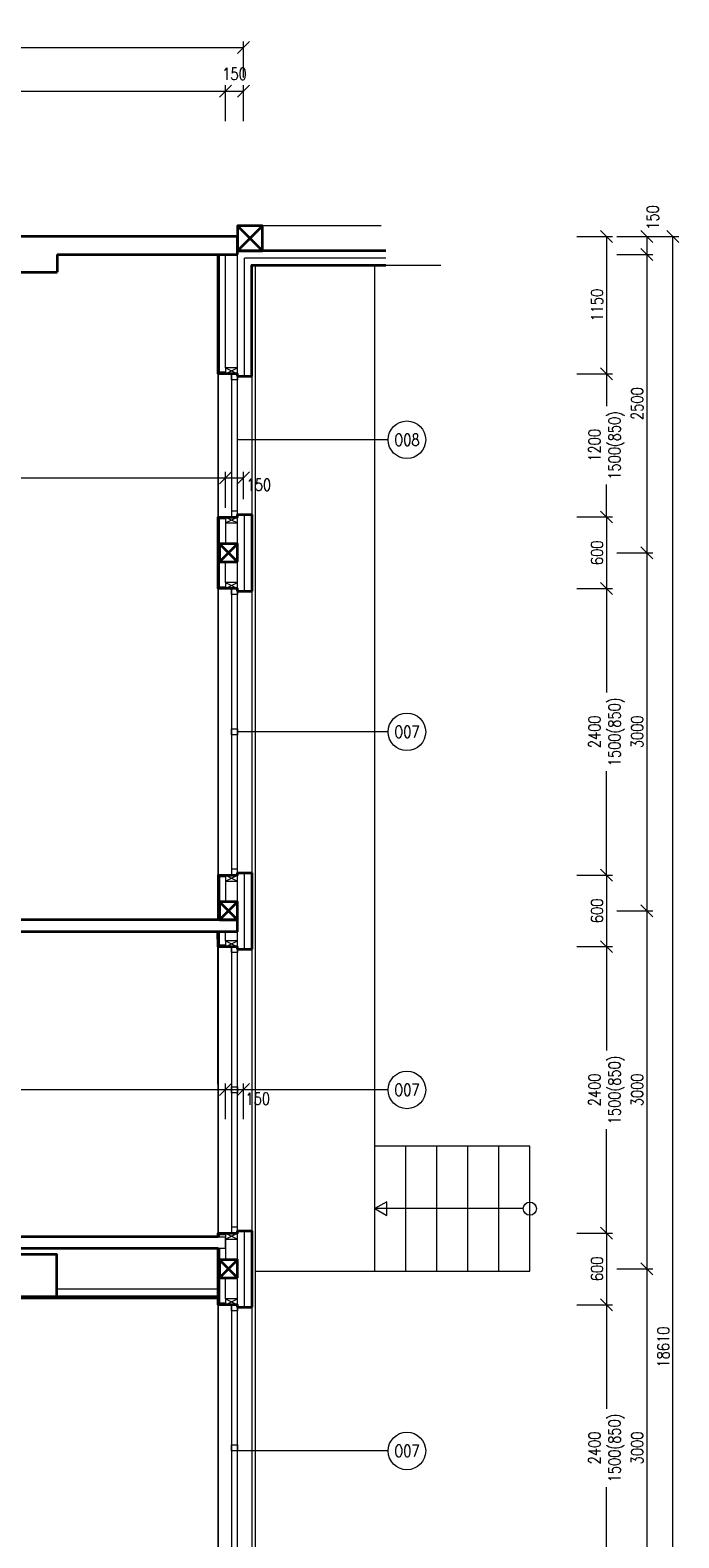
# Model space of a CAD drawing. Header units: millimetres. Extents: x -485339 to 350584, y -1189936 to 0.
# Tile 100 of 256: x -61512 to -56076, y -1149359 to -1136727. Entities that reach past the tile are written whole.
import ezdxf
from ezdxf.enums import TextEntityAlignment as Align

# ---------------------------------------------------------------- set-up
doc = ezdxf.new("R2010")
doc.units = ezdxf.units.MM
doc.header["$LTSCALE"] = 10
doc.layers.get('Defpoints').update_dxf_attribs({"color": 201})
for name, color, linetype, lineweight in [('N_okna', 10, 'Continuous', 18), ('N_okna_konst_prof', 10, 'Continuous', 18), ('N_popis_otvory', 10, 'Continuous', 18), ('N_čáry_obrys', 10, 'Continuous', 35), ('N_čáry_obv.plášt', 212, 'Continuous', 18), ('N_čáry_obv.plášt_obrys', 212, 'Continuous', 35), ('N_čáry_plné', 10, 'Continuous', 18), ('St_kóty', 132, 'Continuous', 18), ('St_lehký obvodový plášť', 152, 'Continuous', 18), ('St_sloupy_opláštění_půdorys', 25, 'Continuous', 35), ('St_čáry_obrys', 5, 'Continuous', 35), ('St_čáry_plné', 250, 'Continuous', 18)]:
    doc.layers.add(name, color=color, linetype=linetype, lineweight=lineweight)
doc.layers.add('St_plocha_místn', color=140, linetype='Continuous', lineweight=18, plot=False)
doc.styles.get("Standard").update_dxf_attribs({"font": 'simplex.shx', "width": 0.8})
doc.linetypes.add('ZIGZAG', pattern='A,0.00254,-5.08,[131,ltypeshp.shx,S=5.08,R=0,X=-5.08,Y=0],-10.16,[131,ltypeshp.shx,S=5.08,R=180,X=5.08,Y=0],-5.08', length=20.32254)
doc.dimstyles.new('stavebníM50 vnitřní', dxfattribs={"dimtxt": 100, "dimasz": 100, "dimexe": 50, "dimexo": 100, "dimgap": 30, "dimtad": 1, "dimdec": 0, "dimtxsty": 'Standard', "dimblk": 'OBLIQUE', "dimcen": 2.5, "dimclrd": 256, "dimclre": 256, "dimclrt": 256, "dimadec": 0, "dimazin": 0, "dimtfac": 1, "dimtdec": 0, "dimtmove": 2, "dimatfit": 2, "dimldrblk": 'OBLIQUE', "dimfxl": 250, "dimfxlon": 1, "dimlwd": -1, "dimlwe": -1, "dimarcsym": 0})

# ---------------------------------------------------------------- blocks, each defined once
blk = doc.blocks.new('G$CBB62DE26')
at = {"layer": 'St_sloupy_opláštění_půdorys', "color": 0, "ltscale": 2}
blk.add_lwpolyline([(-75, -150), (75, -150), (75, 0), (-75, 0)], close=True, dxfattribs=at)
for points in [[(-75, 0), (75, -150)], [(75, 0), (-75, -150)]]:
    blk.add_lwpolyline(points, dxfattribs=at)
blk = doc.blocks.new('_OBLIQUE')
at = {"color": 0, "linetype": 'ByBlock'}
blk.add_line((-0.5, -0.5), (0.5, 0.5), dxfattribs=at)
blk = doc.blocks.new('*D6506')
at = {"layer": 'Defpoints', "color": 0}
for p in [(-58928, -1138456), (-58928, -1139606), (-56682, -1139606)]:
    blk.add_point(p, dxfattribs=at)
at = {"layer": 'St_kóty'}
for p, q in [((-56932, -1138456), (-56632, -1138456)), ((-56682, -1138456), (-56682, -1139606)), ((-56932, -1139606), (-56632, -1139606))]:
    blk.add_line(p, q, dxfattribs=at)
at = {"layer": 'St_kóty', "linetype": 'ByBlock', "xscale": 100, "yscale": 100, "zscale": 100}
for p, rotation in [((-56682, -1138456), 90), ((-56682, -1139606), 270)]:
    blk.add_blockref('_OBLIQUE', p, dxfattribs=dict(at, rotation=rotation))
at = {"layer": 'St_kóty', "insert": (-56762, -1139031), "char_height": 100, "attachment_point": 5, "rotation": 90}
blk.add_mtext('1150', dxfattribs=at)
blk = doc.blocks.new('*D6507')
at = {"layer": 'Defpoints', "color": 0}
for p in [(-58903, -1143806), (-58903, -1144406), (-56682, -1144406)]:
    blk.add_point(p, dxfattribs=at)
at = {"layer": 'St_kóty'}
for p, q in [((-56932, -1143806), (-56632, -1143806)), ((-56682, -1143806), (-56682, -1144406)), ((-56932, -1144406), (-56632, -1144406))]:
    blk.add_line(p, q, dxfattribs=at)
at = {"layer": 'St_kóty', "linetype": 'ByBlock', "xscale": 100, "yscale": 100, "zscale": 100}
for p, rotation in [((-56682, -1143806), 90), ((-56682, -1144406), 270)]:
    blk.add_blockref('_OBLIQUE', p, dxfattribs=dict(at, rotation=rotation))
at = {"layer": 'St_kóty', "insert": (-56762, -1144106), "char_height": 100, "attachment_point": 5, "rotation": 90}
blk.add_mtext('600', dxfattribs=at)
blk = doc.blocks.new('*D6508')
at = {"layer": 'Defpoints', "color": 0}
for p in [(-58903, -1144406), (-58903, -1146806), (-56682, -1146806)]:
    blk.add_point(p, dxfattribs=at)
at = {"layer": 'St_kóty'}
for p, q in [((-56932, -1144406), (-56632, -1144406)), ((-56682, -1144406), (-56682, -1145277)), ((-56682, -1146806), (-56682, -1145935)), ((-56932, -1146806), (-56632, -1146806))]:
    blk.add_line(p, q, dxfattribs=at)
at = {"layer": 'St_kóty', "linetype": 'ByBlock', "xscale": 100, "yscale": 100, "zscale": 100}
for p, rotation in [((-56682, -1144406), 90), ((-56682, -1146806), 270)]:
    blk.add_blockref('_OBLIQUE', p, dxfattribs=dict(at, rotation=rotation))
at = {"layer": 'St_kóty', "insert": (-56682, -1145606), "char_height": 100, "attachment_point": 5, "rotation": 90}
blk.add_mtext('2400\\P1500(850)', dxfattribs=at)
blk = doc.blocks.new('*D6509')
at = {"layer": 'Defpoints', "color": 0}
for p in [(-58903, -1146806), (-58903, -1147406), (-56682, -1147406)]:
    blk.add_point(p, dxfattribs=at)
at = {"layer": 'St_kóty'}
for p, q in [((-56932, -1146806), (-56632, -1146806)), ((-56682, -1146806), (-56682, -1147406)), ((-56932, -1147406), (-56632, -1147406))]:
    blk.add_line(p, q, dxfattribs=at)
at = {"layer": 'St_kóty', "linetype": 'ByBlock', "xscale": 100, "yscale": 100, "zscale": 100}
for p, rotation in [((-56682, -1146806), 90), ((-56682, -1147406), 270)]:
    blk.add_blockref('_OBLIQUE', p, dxfattribs=dict(at, rotation=rotation))
at = {"layer": 'St_kóty', "insert": (-56762, -1147106), "char_height": 100, "attachment_point": 5, "rotation": 90}
blk.add_mtext('600', dxfattribs=at)
blk = doc.blocks.new('*D6513')
at = {"layer": 'Defpoints', "color": 0}
for p in [(-58928, -1139606), (-59750, -1140806), (-56682, -1140806)]:
    blk.add_point(p, dxfattribs=at)
at = {"layer": 'St_kóty'}
for p, q in [((-56932, -1139606), (-56632, -1139606)), ((-56682, -1139606), (-56682, -1139877)), ((-56682, -1140806), (-56682, -1140535)), ((-56932, -1140806), (-56632, -1140806))]:
    blk.add_line(p, q, dxfattribs=at)
at = {"layer": 'St_kóty', "linetype": 'ByBlock', "xscale": 100, "yscale": 100, "zscale": 100}
for p, rotation in [((-56682, -1139606), 90), ((-56682, -1140806), 270)]:
    blk.add_blockref('_OBLIQUE', p, dxfattribs=dict(at, rotation=rotation))
at = {"layer": 'St_kóty', "insert": (-56682, -1140206), "char_height": 100, "attachment_point": 5, "rotation": 90}
blk.add_mtext('1200\\P1500(850)', dxfattribs=at)
blk = doc.blocks.new('*D6514')
at = {"layer": 'Defpoints', "color": 0}
for p in [(-59750, -1140806), (-59750, -1141406), (-56682, -1141406)]:
    blk.add_point(p, dxfattribs=at)
at = {"layer": 'St_kóty'}
for p, q in [((-56932, -1140806), (-56632, -1140806)), ((-56682, -1140806), (-56682, -1141406)), ((-56932, -1141406), (-56632, -1141406))]:
    blk.add_line(p, q, dxfattribs=at)
at = {"layer": 'St_kóty', "linetype": 'ByBlock', "xscale": 100, "yscale": 100, "zscale": 100}
for p, rotation in [((-56682, -1140806), 90), ((-56682, -1141406), 270)]:
    blk.add_blockref('_OBLIQUE', p, dxfattribs=dict(at, rotation=rotation))
at = {"layer": 'St_kóty', "insert": (-56762, -1141106), "char_height": 100, "attachment_point": 5, "rotation": 90}
blk.add_mtext('600', dxfattribs=at)
blk = doc.blocks.new('*D6515')
at = {"layer": 'Defpoints', "color": 0}
for p in [(-59750, -1141406), (-59750, -1143806), (-56682, -1143806)]:
    blk.add_point(p, dxfattribs=at)
at = {"layer": 'St_kóty'}
for p, q in [((-56932, -1141406), (-56632, -1141406)), ((-56682, -1141406), (-56682, -1142277)), ((-56682, -1143806), (-56682, -1142935)), ((-56932, -1143806), (-56632, -1143806))]:
    blk.add_line(p, q, dxfattribs=at)
at = {"layer": 'St_kóty', "linetype": 'ByBlock', "xscale": 100, "yscale": 100, "zscale": 100}
for p, rotation in [((-56682, -1141406), 90), ((-56682, -1143806), 270)]:
    blk.add_blockref('_OBLIQUE', p, dxfattribs=dict(at, rotation=rotation))
at = {"layer": 'St_kóty', "insert": (-56682, -1142606), "char_height": 100, "attachment_point": 5, "rotation": 90}
blk.add_mtext('2400\\P1500(850)', dxfattribs=at)
blk = doc.blocks.new('*D6516')
at = {"layer": 'Defpoints', "color": 0}
for p in [(-58903, -1147406), (-59750, -1149806), (-56682, -1149806)]:
    blk.add_point(p, dxfattribs=at)
at = {"layer": 'St_kóty'}
for p, q in [((-56932, -1147406), (-56632, -1147406)), ((-56682, -1147406), (-56682, -1148277)), ((-56682, -1149806), (-56682, -1148935)), ((-56932, -1149806), (-56632, -1149806))]:
    blk.add_line(p, q, dxfattribs=at)
at = {"layer": 'St_kóty', "linetype": 'ByBlock', "xscale": 100, "yscale": 100, "zscale": 100}
for p, rotation in [((-56682, -1147406), 90), ((-56682, -1149806), 270)]:
    blk.add_blockref('_OBLIQUE', p, dxfattribs=dict(at, rotation=rotation))
at = {"layer": 'St_kóty', "insert": (-56682, -1148606), "char_height": 100, "attachment_point": 5, "rotation": 90}
blk.add_mtext('2400\\P1500(850)', dxfattribs=at)
blk = doc.blocks.new('*D6519')
at = {"layer": 'Defpoints', "color": 0}
for p in [(-59775, -1138456), (-59775, -1138606), (-56345, -1138606)]:
    blk.add_point(p, dxfattribs=at)
at = {"layer": 'St_kóty'}
for p, q in [((-56595, -1138456), (-56295, -1138456)), ((-56345, -1138456), (-56345, -1138606)), ((-56595, -1138606), (-56295, -1138606))]:
    blk.add_line(p, q, dxfattribs=at)
at = {"layer": 'St_kóty', "linetype": 'ByBlock', "xscale": 100, "yscale": 100, "zscale": 100}
for p, rotation in [((-56345, -1138456), 90), ((-56345, -1138606), 270)]:
    blk.add_blockref('_OBLIQUE', p, dxfattribs=dict(at, rotation=rotation))
at = {"layer": 'St_kóty', "insert": (-56295, -1138297), "char_height": 100, "attachment_point": 5, "rotation": 90}
blk.add_mtext('150', dxfattribs=at)
blk = doc.blocks.new('*D6520')
at = {"layer": 'Defpoints', "color": 0}
for p in [(-59775, -1138606), (-59925, -1141106), (-56345, -1141106)]:
    blk.add_point(p, dxfattribs=at)
at = {"layer": 'St_kóty'}
for p, q in [((-56595, -1138606), (-56295, -1138606)), ((-56345, -1138606), (-56345, -1141106)), ((-56595, -1141106), (-56295, -1141106))]:
    blk.add_line(p, q, dxfattribs=at)
at = {"layer": 'St_kóty', "linetype": 'ByBlock', "xscale": 100, "yscale": 100, "zscale": 100}
for p, rotation in [((-56345, -1138606), 90), ((-56345, -1141106), 270)]:
    blk.add_blockref('_OBLIQUE', p, dxfattribs=dict(at, rotation=rotation))
at = {"layer": 'St_kóty', "insert": (-56425, -1139856), "char_height": 100, "attachment_point": 5, "rotation": 90}
blk.add_mtext('2500', dxfattribs=at)
blk = doc.blocks.new('*D6521')
at = {"layer": 'Defpoints', "color": 0}
for p in [(-59925, -1141106), (-59925, -1144106), (-56345, -1144106)]:
    blk.add_point(p, dxfattribs=at)
at = {"layer": 'St_kóty'}
for p, q in [((-56595, -1141106), (-56295, -1141106)), ((-56345, -1141106), (-56345, -1144106)), ((-56595, -1144106), (-56295, -1144106))]:
    blk.add_line(p, q, dxfattribs=at)
at = {"layer": 'St_kóty', "linetype": 'ByBlock', "xscale": 100, "yscale": 100, "zscale": 100}
for p, rotation in [((-56345, -1141106), 90), ((-56345, -1144106), 270)]:
    blk.add_blockref('_OBLIQUE', p, dxfattribs=dict(at, rotation=rotation))
at = {"layer": 'St_kóty', "insert": (-56425, -1142606), "char_height": 100, "attachment_point": 5, "rotation": 90}
blk.add_mtext('3000', dxfattribs=at)
blk = doc.blocks.new('*D6522')
at = {"layer": 'Defpoints', "color": 0}
for p in [(-59925, -1144106), (-59925, -1147106), (-56345, -1147106)]:
    blk.add_point(p, dxfattribs=at)
at = {"layer": 'St_kóty'}
for p, q in [((-56595, -1144106), (-56295, -1144106)), ((-56345, -1144106), (-56345, -1147106)), ((-56595, -1147106), (-56295, -1147106))]:
    blk.add_line(p, q, dxfattribs=at)
at = {"layer": 'St_kóty', "linetype": 'ByBlock', "xscale": 100, "yscale": 100, "zscale": 100}
for p, rotation in [((-56345, -1144106), 90), ((-56345, -1147106), 270)]:
    blk.add_blockref('_OBLIQUE', p, dxfattribs=dict(at, rotation=rotation))
at = {"layer": 'St_kóty', "insert": (-56425, -1145606), "char_height": 100, "attachment_point": 5, "rotation": 90}
blk.add_mtext('3000', dxfattribs=at)
blk = doc.blocks.new('*D6523')
at = {"layer": 'Defpoints', "color": 0}
for p in [(-59925, -1147106), (-59925, -1150106), (-56345, -1150106)]:
    blk.add_point(p, dxfattribs=at)
at = {"layer": 'St_kóty'}
for p, q in [((-56595, -1147106), (-56295, -1147106)), ((-56345, -1147106), (-56345, -1150106)), ((-56595, -1150106), (-56295, -1150106))]:
    blk.add_line(p, q, dxfattribs=at)
at = {"layer": 'St_kóty', "linetype": 'ByBlock', "xscale": 100, "yscale": 100, "zscale": 100}
for p, rotation in [((-56345, -1147106), 90), ((-56345, -1150106), 270)]:
    blk.add_blockref('_OBLIQUE', p, dxfattribs=dict(at, rotation=rotation))
at = {"layer": 'St_kóty', "insert": (-56425, -1148606), "char_height": 100, "attachment_point": 5, "rotation": 90}
blk.add_mtext('3000', dxfattribs=at)
blk = doc.blocks.new('*D6528')
at = {"layer": 'Defpoints', "color": 0}
for p in [(-59725, -1138456), (-56126, -1138456), (-59775, -1157066)]:
    blk.add_point(p, dxfattribs=at)
at = {"layer": 'St_kóty'}
for p, q in [((-56376, -1138456), (-56076, -1138456)), ((-56126, -1157066), (-56126, -1138456)), ((-56376, -1157066), (-56076, -1157066))]:
    blk.add_line(p, q, dxfattribs=at)
at = {"layer": 'St_kóty', "linetype": 'ByBlock', "xscale": 100, "yscale": 100, "zscale": 100}
for p, rotation in [((-56126, -1138456), 90), ((-56126, -1157066), 270)]:
    blk.add_blockref('_OBLIQUE', p, dxfattribs=dict(at, rotation=rotation))
at = {"layer": 'St_kóty', "insert": (-56206, -1147761), "char_height": 100, "attachment_point": 5, "rotation": 90}
blk.add_mtext('18610', dxfattribs=at)
blk = doc.blocks.new('*D6548')
at = {"layer": 'Defpoints', "color": 0}
for p in [(-59875, -1137239), (-66025, -1137895), (-59875, -1137895)]:
    blk.add_point(p, dxfattribs=at)
at = {"layer": 'St_kóty'}
for p, q in [((-66025, -1137489), (-66025, -1137189)), ((-66025, -1137239), (-59875, -1137239)), ((-59875, -1137489), (-59875, -1137189))]:
    blk.add_line(p, q, dxfattribs=at)
at = {"layer": 'St_kóty', "linetype": 'ByBlock', "xscale": 100, "yscale": 100, "zscale": 100, "rotation": 180}
blk.add_blockref('_OBLIQUE', (-66025, -1137239), dxfattribs=at)
at = {"layer": 'St_kóty', "linetype": 'ByBlock', "xscale": 100, "yscale": 100, "zscale": 100}
blk.add_blockref('_OBLIQUE', (-59875, -1137239), dxfattribs=at)
at = {"layer": 'St_kóty', "insert": (-62950, -1137159), "char_height": 100, "attachment_point": 5}
blk.add_mtext('6150', dxfattribs=at)
blk = doc.blocks.new('*D6549')
at = {"layer": 'Defpoints', "color": 0}
for p in [(-59725, -1137239), (-59725, -1137745), (-59875, -1137895)]:
    blk.add_point(p, dxfattribs=at)
at = {"layer": 'St_kóty'}
for p, q in [((-59875, -1137489), (-59875, -1137189)), ((-59875, -1137239), (-59725, -1137239)), ((-59725, -1137489), (-59725, -1137189))]:
    blk.add_line(p, q, dxfattribs=at)
at = {"layer": 'St_kóty', "linetype": 'ByBlock', "xscale": 100, "yscale": 100, "zscale": 100, "rotation": 180}
blk.add_blockref('_OBLIQUE', (-59875, -1137239), dxfattribs=at)
at = {"layer": 'St_kóty', "linetype": 'ByBlock', "xscale": 100, "yscale": 100, "zscale": 100}
blk.add_blockref('_OBLIQUE', (-59725, -1137239), dxfattribs=at)
at = {"layer": 'St_kóty', "insert": (-59800, -1137094), "char_height": 100, "attachment_point": 5}
blk.add_mtext('150', dxfattribs=at)
blk = doc.blocks.new('*D6557')
at = {"layer": 'Defpoints', "color": 0}
for p in [(-59725, -1136873), (-74605, -1138141), (-59725, -1138141)]:
    blk.add_point(p, dxfattribs=at)
at = {"layer": 'St_kóty'}
for p, q in [((-74605, -1137123), (-74605, -1136823)), ((-74605, -1136873), (-59725, -1136873)), ((-59725, -1137123), (-59725, -1136823))]:
    blk.add_line(p, q, dxfattribs=at)
at = {"layer": 'St_kóty', "linetype": 'ByBlock', "xscale": 100, "yscale": 100, "zscale": 100, "rotation": 180}
blk.add_blockref('_OBLIQUE', (-74605, -1136873), dxfattribs=at)
at = {"layer": 'St_kóty', "linetype": 'ByBlock', "xscale": 100, "yscale": 100, "zscale": 100}
blk.add_blockref('_OBLIQUE', (-59725, -1136873), dxfattribs=at)
at = {"layer": 'St_kóty', "insert": (-67165, -1136793), "char_height": 100, "attachment_point": 5}
blk.add_mtext('14880', dxfattribs=at)
blk = doc.blocks.new('*D6601')
at = {"layer": 'Defpoints', "color": 0}
for p in [(-59875, -1140479), (-59875, -1141031), (-66025, -1141766)]:
    blk.add_point(p, dxfattribs=at)
at = {"layer": 'St_kóty'}
for p, q in [((-66025, -1140729), (-66025, -1140429)), ((-66025, -1140479), (-59875, -1140479)), ((-59875, -1140729), (-59875, -1140429))]:
    blk.add_line(p, q, dxfattribs=at)
at = {"layer": 'St_kóty', "linetype": 'ByBlock', "xscale": 100, "yscale": 100, "zscale": 100, "rotation": 180}
blk.add_blockref('_OBLIQUE', (-66025, -1140479), dxfattribs=at)
at = {"layer": 'St_kóty', "linetype": 'ByBlock', "xscale": 100, "yscale": 100, "zscale": 100}
blk.add_blockref('_OBLIQUE', (-59875, -1140479), dxfattribs=at)
at = {"layer": 'St_kóty', "insert": (-62950, -1140399), "char_height": 100, "attachment_point": 5}
blk.add_mtext('6150', dxfattribs=at)
blk = doc.blocks.new('*D6602')
at = {"layer": 'Defpoints', "color": 0}
for p in [(-59725, -1140479), (-59725, -1140756), (-59875, -1141031)]:
    blk.add_point(p, dxfattribs=at)
at = {"layer": 'St_kóty'}
for p, q in [((-59875, -1140729), (-59875, -1140429)), ((-59875, -1140479), (-59725, -1140479)), ((-59725, -1140656), (-59725, -1140429))]:
    blk.add_line(p, q, dxfattribs=at)
at = {"layer": 'St_kóty', "linetype": 'ByBlock', "xscale": 100, "yscale": 100, "zscale": 100, "rotation": 180}
blk.add_blockref('_OBLIQUE', (-59875, -1140479), dxfattribs=at)
at = {"layer": 'St_kóty', "linetype": 'ByBlock', "xscale": 100, "yscale": 100, "zscale": 100}
blk.add_blockref('_OBLIQUE', (-59725, -1140479), dxfattribs=at)
at = {"layer": 'St_kóty', "insert": (-59596, -1140537), "char_height": 100, "attachment_point": 5}
blk.add_mtext('150', dxfattribs=at)
blk = doc.blocks.new('*D6606')
at = {"layer": 'Defpoints', "color": 0}
for p in [(-59875, -1145602), (-66025, -1146836), (-59875, -1146836)]:
    blk.add_point(p, dxfattribs=at)
at = {"layer": 'St_kóty'}
for p, q in [((-66025, -1145852), (-66025, -1145552)), ((-66025, -1145602), (-59875, -1145602)), ((-59875, -1145852), (-59875, -1145552))]:
    blk.add_line(p, q, dxfattribs=at)
at = {"layer": 'St_kóty', "linetype": 'ByBlock', "xscale": 100, "yscale": 100, "zscale": 100, "rotation": 180}
blk.add_blockref('_OBLIQUE', (-66025, -1145602), dxfattribs=at)
at = {"layer": 'St_kóty', "linetype": 'ByBlock', "xscale": 100, "yscale": 100, "zscale": 100}
blk.add_blockref('_OBLIQUE', (-59875, -1145602), dxfattribs=at)
at = {"layer": 'St_kóty', "insert": (-62950, -1145522), "char_height": 100, "attachment_point": 5}
blk.add_mtext('6150', dxfattribs=at)
blk = doc.blocks.new('*D6607')
at = {"layer": 'Defpoints', "color": 0}
for p in [(-59725, -1145602), (-59875, -1146836), (-59725, -1146806)]:
    blk.add_point(p, dxfattribs=at)
at = {"layer": 'St_kóty'}
for p, q in [((-59875, -1145852), (-59875, -1145552)), ((-59875, -1145602), (-59725, -1145602)), ((-59725, -1145852), (-59725, -1145552))]:
    blk.add_line(p, q, dxfattribs=at)
at = {"layer": 'St_kóty', "linetype": 'ByBlock', "xscale": 100, "yscale": 100, "zscale": 100, "rotation": 180}
blk.add_blockref('_OBLIQUE', (-59875, -1145602), dxfattribs=at)
at = {"layer": 'St_kóty', "linetype": 'ByBlock', "xscale": 100, "yscale": 100, "zscale": 100}
blk.add_blockref('_OBLIQUE', (-59725, -1145602), dxfattribs=at)
at = {"layer": 'St_kóty', "insert": (-59605, -1145680), "char_height": 100, "attachment_point": 5}
blk.add_mtext('150', dxfattribs=at)
blk = doc.blocks.new('G$C9C144299')
at = {"layer": 'St_lehký obvodový plášť', "color": 0, "ltscale": 2}
for points in [[(0, -50), (2400, -50), (2400, 0), (0, 0)], [(0, -50), (0, -50), (0, 0), (0, 0)], [(0, -50), (0, -50), (0, 0), (0, 0)], [(0, -50), (50, -50), (50, 0), (0, 0)], [(1225, -50), (1175, -50), (1175, 0), (1225, 0)], [(2400, -50), (2350, -50), (2350, 0), (2400, 0)]]:
    blk.add_lwpolyline(points, close=True, dxfattribs=at)
blk = doc.blocks.new('G$C2A6251B2')
at = {"layer": 'St_lehký obvodový plášť', "color": 0, "ltscale": 2}
for points in [[(0, -50), (1200, -50), (1200, 0), (0, 0)], [(0, -50), (50, -50), (50, 0), (0, 0)], [(1200, -50), (1150, -50), (1150, 0), (1200, 0)]]:
    blk.add_lwpolyline(points, close=True, dxfattribs=at)
blk = doc.blocks.new('G$C0F2906C7')
at = {"layer": 'St_sloupy_opláštění_půdorys', "ltscale": 2}
blk.add_lwpolyline([(-105, -105), (105, -105), (105, 105), (-105, 105)], close=True, dxfattribs=at)
for points in [[(-105, 105), (105, -105)], [(105, 105), (-105, -105)]]:
    blk.add_lwpolyline(points, dxfattribs=at)

msp = doc.modelspace()

# ---------------------------------------------------------------- linework, layer by layer
at = {"layer": 'N_okna_konst_prof'}
for points in [[(-59874.9, -1139556.2), (-59874.9, -1138606.2)], [(-59874.9, -1140856.2), (-59874.9, -1141031.2)], [(-59874.9, -1141356.2), (-59874.9, -1141181.2)], [(-59874.9, -1143856.2), (-59874.9, -1144031.2)], [(-59874.9, -1144356.2), (-59874.9, -1144281.2)], [(-59925.4, -1146836.2), (-59925.4, -1146818.7), (-59874.9, -1146818.7)], [(-59874.9, -1146856.2), (-59874.9, -1147031.2)], [(-59874.9, -1147356.2), (-59874.9, -1147181.2)]]:
    msp.add_lwpolyline(points, dxfattribs=at)
at = {"layer": 'N_popis_otvory'}
for points in [[(-58512.1, -1140159), (-59775.6, -1140159)], [(-58512.1, -1142606.2), (-59775.6, -1142606.2)], [(-58512.1, -1145606.2), (-59775.6, -1145606.2)], [(-58512.1, -1148631.2), (-59775.6, -1148631.2)]]:
    msp.add_lwpolyline(points, dxfattribs=at)
for centre in [(-58354.8, -1140159), (-58354.8, -1142606.2), (-58354.8, -1145606.2), (-58354.8, -1148631.2)]:
    msp.add_circle(centre, 157.3, dxfattribs=at)
at = {"layer": 'N_čáry_obrys'}
for points in [[(-59774.9, -1139626.2), (-59774.9, -1139606.2), (-59937.9, -1139606.2), (-59937.9, -1138606.2)], [(-59937.9, -1141031.2), (-59937.9, -1140806.2), (-59774.9, -1140806.2), (-59774.9, -1140786.2)], [(-59774.9, -1141426.2), (-59774.9, -1141406.2), (-59937.9, -1141406.2), (-59937.9, -1141031.2)], [(-59937.9, -1143806.2), (-59937.9, -1143806.2), (-59774.9, -1143806.2), (-59774.9, -1143786.2)], [(-59937.9, -1143806.2), (-59937.9, -1144181.2)], [(-59774.9, -1144426.2), (-59774.9, -1144406.2), (-59937.9, -1144406.2), (-59938.1, -1144281.2)], [(-59937.9, -1146836.2), (-59937.9, -1146806.2), (-59774.9, -1146806.2), (-59774.9, -1146786.2)], [(-68726.6, -1146936.2), (-68726.6, -1147348.7), (-59936.3, -1147348.7)], [(-68714.1, -1146936.2), (-68714.1, -1147336.2), (-59936.3, -1147336.2)], [(-59936.3, -1147406.2), (-59936.3, -1146936.2)], [(-59774.9, -1147426.2), (-59774.9, -1147406.2), (-59936.3, -1147406.2), (-59936.3, -1147406.2)]]:
    msp.add_lwpolyline(points, dxfattribs=at)
at = {"layer": 'N_čáry_obv.plášt'}
msp.add_line((-59654.9, -1138696.2), (-59655.6, -1157078.9), dxfattribs=at)
at = {"layer": 'N_čáry_obv.plášt', "ltscale": 2}
for points in [[(-58531.2, -1138576.2), (-59774.9, -1138576.2)], [(-59774.9, -1139606.2), (-59774.9, -1138606.2)], [(-59654.9, -1139606.2), (-59654.9, -1138696.2)], [(-58531.2, -1138696.2), (-59654.9, -1138696.2)]]:
    msp.add_lwpolyline(points, dxfattribs=at)
at = {"layer": 'N_čáry_obv.plášt', "linetype": 'ZIGZAG'}
for points in [[(-59714.9, -1139626.2), (-59714.9, -1138636.2)], [(-58531.2, -1138636.2), (-59714.9, -1138636.2)], [(-59714.9, -1141426.2), (-59714.9, -1140786.2)], [(-59714.9, -1144426.2), (-59714.9, -1143786.2)], [(-59714.9, -1147426.2), (-59714.9, -1146786.2)]]:
    msp.add_lwpolyline(points, dxfattribs=at)
at = {"layer": 'N_čáry_obv.plášt'}
for points in [[(-59774.9, -1141426.2), (-59774.9, -1140786.2)], [(-59774.9, -1144426.2), (-59774.9, -1143786.2)], [(-59774.9, -1147406.2), (-59774.9, -1146836.2)]]:
    msp.add_lwpolyline(points, dxfattribs=at)
at = {"layer": 'N_čáry_obv.plášt_obrys', "ltscale": 2}
for p, q in [((-59775.6, -1139626.2), (-59655.6, -1139626.2)), ((-59775.6, -1140786.2), (-59655.6, -1140786.2)), ((-59655.6, -1140786.2), (-59655.6, -1141426.2)), ((-59775.6, -1141426.2), (-59655.6, -1141426.2)), ((-59775.6, -1143786.2), (-59655.6, -1143786.2)), ((-59655.6, -1143786.2), (-59655.6, -1144426.2)), ((-59775.6, -1144426.2), (-59655.6, -1144426.2)), ((-59775.6, -1146786.2), (-59655.6, -1146786.2)), ((-59655.6, -1146786.2), (-59655.6, -1147426.2)), ((-59775.6, -1147426.2), (-59655.6, -1147426.2))]:
    msp.add_line(p, q, dxfattribs=at)
at = {"layer": 'N_čáry_obv.plášt_obrys'}
for points in [[(-58531.9, -1138576.2), (-59775.6, -1138576.2)], [(-59655.6, -1139626.2), (-59655.6, -1138696.2), (-58531.9, -1138696.2)]]:
    msp.add_lwpolyline(points, dxfattribs=at)
at = {"layer": 'N_čáry_plné', "ltscale": 2}
msp.add_line((-59624.9, -1157216.2), (-59624.9, -1138696.2), dxfattribs=at)
for points in [[(-59937.9, -1138606.2), (-59937.9, -1141031.2)], [(-59874.9, -1139593.7), (-59925.4, -1139593.7), (-59925.4, -1138606.2)], [(-59925.4, -1141031.2), (-59925.4, -1140818.7), (-59874.9, -1140818.7)], [(-59937.9, -1141181.2), (-59937.9, -1143806.2)], [(-59874.9, -1141393.7), (-59925.4, -1141393.7), (-59925.4, -1141181.2)], [(-59925.4, -1143818.7), (-59925.4, -1144181.2)], [(-59925.4, -1143818.7), (-59874.9, -1143818.7)], [(-59937.9, -1144281.2), (-59937.9, -1146836.2)], [(-59874.9, -1144393.7), (-59925.4, -1144393.7), (-59925.6, -1144281.1)], [(-59923.8, -1147393.7), (-59923.8, -1146936.2)], [(-61289.1, -1147273.7), (-59936.3, -1147273.7)], [(-59936.3, -1147406.2), (-59936.3, -1150031.2)], [(-59874.9, -1147393.7), (-59923.8, -1147393.7)]]:
    msp.add_lwpolyline(points, dxfattribs=at)
at = {"layer": 'St_plocha_místn'}
for points in [[(-59937.9, -1138606.2), (-61284.9, -1138606.2), (-61284.9, -1138756.2), (-61784.9, -1138756.2), (-61784.9, -1138606.2), (-66024.9, -1138606.2), (-66024.9, -1144181.2), (-59937.9, -1144181.2)], [(-66024.9, -1146836.2), (-59937.9, -1146836.2), (-59938.1, -1144281.2), (-66024.9, -1144281.2)], [(-70291.9, -1156903.2), (-59936.3, -1156903.2), (-59936.3, -1147348.7), (-68726.6, -1147348.7), (-68726.6, -1146936.2), (-70354.9, -1146936.2), (-70354.9, -1152793.7), (-70291.9, -1152793.7)]]:
    msp.add_lwpolyline(points, close=True, dxfattribs=at)
at = {"layer": 'St_čáry_obrys', "ltscale": 2}
for points in [[(-59774.9, -1138456.2), (-74604.9, -1138456.2)], [(-59774.9, -1138606.2), (-59774.9, -1138456.2)], [(-61284.9, -1138606.2), (-59774.9, -1138606.2)], [(-61284.9, -1138606.2), (-61284.9, -1138756.2)], [(-61784.9, -1138756.2), (-61284.9, -1138756.2)], [(-59774.9, -1144181.2), (-64724.9, -1144181.2)], [(-59774.9, -1144281.2), (-59774.9, -1144181.2)], [(-59774.9, -1144281.2), (-64724.9, -1144281.2)], [(-59937.9, -1146836.2), (-66024.9, -1146836.2)], [(-59936.3, -1146936.2), (-68954.9, -1146936.2)]]:
    msp.add_lwpolyline(points, dxfattribs=at)
msp.add_lwpolyline([(-61289.1, -1147336.2), (-61289.1, -1146986.2), (-61639.1, -1146986.2), (-61639.1, -1147336.2)], close=True, dxfattribs=at)
at = {"layer": 'St_čáry_plné'}
for points in [[(-58570.1, -1138366.2), (-59564.9, -1138366.2)], [(-59874.9, -1139606.2), (-59774.9, -1139556.2)], [(-59874.9, -1139556.2), (-59774.9, -1139606.2)], [(-59874.9, -1140856.2), (-59774.9, -1140806.2)], [(-59874.9, -1140806.2), (-59774.9, -1140856.2)], [(-59874.9, -1141406.2), (-59774.9, -1141356.2)], [(-59874.9, -1141356.2), (-59774.9, -1141406.2)], [(-59874.9, -1143856.2), (-59774.9, -1143806.2)], [(-59874.9, -1143806.2), (-59774.9, -1143856.2)], [(-59874.9, -1144406.2), (-59774.9, -1144356.2)], [(-59874.9, -1144356.2), (-59774.9, -1144406.2)], [(-59937.9, -1146836.2), (-59875.3, -1146836.2)], [(-59875.3, -1146936.2), (-59875.3, -1146836.2)], [(-59874.9, -1146856.2), (-59774.9, -1146806.2)], [(-59874.9, -1146806.2), (-59774.9, -1146856.2)], [(-59874.9, -1147406.2), (-59774.9, -1147356.2)], [(-59874.9, -1147356.2), (-59774.9, -1147406.2)]]:
    msp.add_lwpolyline(points, dxfattribs=at)
at = {"layer": 'St_čáry_plné', "ltscale": 2}
for points in [[(-59624.9, -1138696.2), (-58070.3, -1138696.2)], [(-59624.9, -1147126.2), (-58624.9, -1147126.2), (-58624.9, -1138696.2)], [(-58624.9, -1147126.2), (-58364.9, -1147126.2), (-58364.9, -1146076.2), (-58624.9, -1146076.2)], [(-58364.9, -1147126.2), (-58104.9, -1147126.2), (-58104.9, -1146076.2), (-58364.9, -1146076.2)], [(-58104.9, -1147126.2), (-57844.9, -1147126.2), (-57844.9, -1146076.2), (-58104.9, -1146076.2)], [(-57844.9, -1147126.2), (-57584.9, -1147126.2), (-57584.9, -1146076.2), (-57844.9, -1146076.2)], [(-57584.9, -1147126.2), (-57324.9, -1147126.2), (-57324.9, -1146076.2), (-57584.9, -1146076.2)], [(-57379.5, -1146601.2), (-58624.9, -1146601.2)], [(-59875.3, -1146936.2), (-59936.3, -1146936.2)]]:
    msp.add_lwpolyline(points, dxfattribs=at)
at = {"layer": 'St_čáry_plné'}
for points in [[(-59774.9, -1139606.2), (-59774.9, -1139556.2), (-59874.9, -1139556.2), (-59874.9, -1139606.2)], [(-59774.9, -1140856.2), (-59774.9, -1140806.2), (-59874.9, -1140806.2), (-59874.9, -1140856.2)], [(-59774.9, -1141406.2), (-59774.9, -1141356.2), (-59874.9, -1141356.2), (-59874.9, -1141406.2)], [(-59774.9, -1143856.2), (-59774.9, -1143806.2), (-59874.9, -1143806.2), (-59874.9, -1143856.2)], [(-59774.9, -1144406.2), (-59774.9, -1144356.2), (-59874.9, -1144356.2), (-59874.9, -1144406.2)], [(-59774.9, -1146856.2), (-59774.9, -1146806.2), (-59874.9, -1146806.2), (-59874.9, -1146856.2)], [(-59774.9, -1147406.2), (-59774.9, -1147356.2), (-59874.9, -1147356.2), (-59874.9, -1147406.2)]]:
    msp.add_lwpolyline(points, close=True, dxfattribs=at)
at = {"layer": 'St_čáry_plné', "ltscale": 2}
msp.add_lwpolyline([(-58624.9, -1146601.2), (-58523.4, -1146659.7), (-58523.4, -1146542.6)], close=True, dxfattribs=at)
msp.add_circle((-57324.9, -1146601.2), 54.6, dxfattribs=at)

# ---------------------------------------------------------------- block references
at = {"layer": 'N_okna', "ltscale": 2, "rotation": 90}
for name, p in [('G$C2A6251B2', (-59825.6, -1140806.2)), ('G$C9C144299', (-59825.6, -1143806.2)), ('G$C9C144299', (-59825.6, -1146806.2)), ('G$C9C144299', (-59825.6, -1149806.2))]:
    msp.add_blockref(name, p, dxfattribs=at)
at = {"layer": 'St_sloupy_opláštění_půdorys', "ltscale": 2, "rotation": 90}
for name, p in [('G$C0F2906C7', (-59669.9, -1138471.2)), ('G$CBB62DE26', (-59924.9, -1141106.2)), ('G$CBB62DE26', (-59924.9, -1144106.2)), ('G$CBB62DE26', (-59924.9, -1147106.2))]:
    msp.add_blockref(name, p, dxfattribs=at)

# ---------------------------------------------------------------- texts
at = {"layer": 'N_popis_otvory', "width": 0.8}
for s, p in [('O08', (-58354.8, -1140159)), ('O07', (-58354.8, -1142606.2)), ('O07', (-58354.8, -1145606.2)), ('O07', (-58354.8, -1148631.2))]:
    msp.add_text(s, height=100, dxfattribs=at).set_placement(p, align=Align.MIDDLE_CENTER)

# ---------------------------------------------------------------- dimensions: what is measured, and where the dimension line sits
at = {"layer": 'St_kóty'}
for base, p1, p2, picture, middle in [((-59724.9, -1136872.7), (-74604.9, -1138141.3), (-59724.9, -1138141.3), '*D6557', (-67164.9, -1136792.7)), ((-59874.9, -1137238.8), (-66024.9, -1137894.5), (-59874.9, -1137894.5), '*D6548', (-62949.9, -1137158.8)), ((-59724.9, -1137238.8), (-59874.9, -1137894.5), (-59724.9, -1137744.5), '*D6549', (-59799.9, -1137093.8)), ((-59874.9, -1140478.5), (-66024.9, -1141766.2), (-59874.9, -1141031.2), '*D6601', (-62949.9, -1140398.5)), ((-59875.3, -1145602.1), (-66024.9, -1146836.2), (-59875.3, -1146836.1), '*D6606', (-62950.1, -1145522.1))]:
    dim = msp.add_linear_dim(base=base, p1=p1, p2=p2, dimstyle='stavebníM50 vnitřní', dxfattribs=at)
    dim.commit()
    dim.dimension.update_dxf_attribs({"geometry": picture, "text_midpoint": middle})
dim = msp.add_linear_dim(base=(-56345.3, -1138606.2), p1=(-59774.9, -1138456.2), p2=(-59774.9, -1138606.2), angle=90, dimstyle='stavebníM50 vnitřní', dxfattribs=at)
dim.commit()
dim.dimension.update_dxf_attribs({"geometry": '*D6519', "text_midpoint": (-56295.1, -1138296.9), "dimtype": 160})
for base, p1, p2, picture, middle in [((-56126, -1138456.2), (-59774.9, -1157066.2), (-59724.9, -1138456.2), '*D6528', (-56206, -1147761.2)), ((-56682.1, -1139606.2), (-58928.4, -1138456.2), (-58928.4, -1139606.2), '*D6506', (-56762.1, -1139031.2)), ((-56345.3, -1141106.2), (-59774.9, -1138606.2), (-59924.9, -1141106.2), '*D6520', (-56425.3, -1139856.2)), ((-56682.1, -1141406.2), (-59749.9, -1140806.2), (-59749.9, -1141406.2), '*D6514', (-56762.1, -1141106.2)), ((-56345.3, -1144106.2), (-59924.9, -1141106.2), (-59924.9, -1144106.2), '*D6521', (-56425.3, -1142606.2)), ((-56682.1, -1144406.2), (-58903.4, -1143806.2), (-58903.4, -1144406.2), '*D6507', (-56762.1, -1144106.2)), ((-56345.3, -1147106.2), (-59924.9, -1144106.2), (-59924.9, -1147106.2), '*D6522', (-56425.3, -1145606.2)), ((-56682.1, -1147406.2), (-58903.4, -1146806.2), (-58903.4, -1147406.2), '*D6509', (-56762.1, -1147106.2)), ((-56345.3, -1150106.2), (-59924.9, -1147106.2), (-59924.9, -1150106.2), '*D6523', (-56425.3, -1148606.2))]:
    dim = msp.add_linear_dim(base=base, p1=p1, p2=p2, angle=90, dimstyle='stavebníM50 vnitřní', dxfattribs=at)
    dim.commit()
    dim.dimension.update_dxf_attribs({"geometry": picture, "text_midpoint": middle})
for base, p1, p2, picture, middle in [((-56682.1, -1140806.2), (-58928.4, -1139606.2), (-59749.9, -1140806.2), '*D6513', (-56682.1, -1140206.2)), ((-56682.1, -1143806.2), (-59749.9, -1141406.2), (-59749.9, -1143806.2), '*D6515', (-56682.1, -1142606.2)), ((-56682.1, -1146806.2), (-58903.4, -1144406.2), (-58903.4, -1146806.2), '*D6508', (-56682.1, -1145606.2)), ((-56682.1, -1149806.2), (-58903.4, -1147406.2), (-59749.9, -1149806.2), '*D6516', (-56682.1, -1148606.2))]:
    dim = msp.add_linear_dim(base=base, p1=p1, p2=p2, angle=90, text='<>\\P1500(850)', dimstyle='stavebníM50 vnitřní', override={"dimtxsty": 'Standard'}, dxfattribs=at)
    dim.commit()
    dim.dimension.update_dxf_attribs({"geometry": picture, "text_midpoint": middle, "dimtype": 160})
for base, p1, p2, picture, middle in [((-59724.9, -1140478.5), (-59874.9, -1141031.2), (-59724.9, -1140756.2), '*D6602', (-59596.4, -1140537.3)), ((-59724.9, -1145602.1), (-59875.3, -1146836.1), (-59724.9, -1146806.2), '*D6607', (-59605.3, -1145680.1))]:
    dim = msp.add_linear_dim(base=base, p1=p1, p2=p2, dimstyle='stavebníM50 vnitřní', dxfattribs=at)
    dim.commit()
    dim.dimension.update_dxf_attribs({"geometry": picture, "text_midpoint": middle, "dimtype": 160})

doc.saveas('drawing.dxf')
